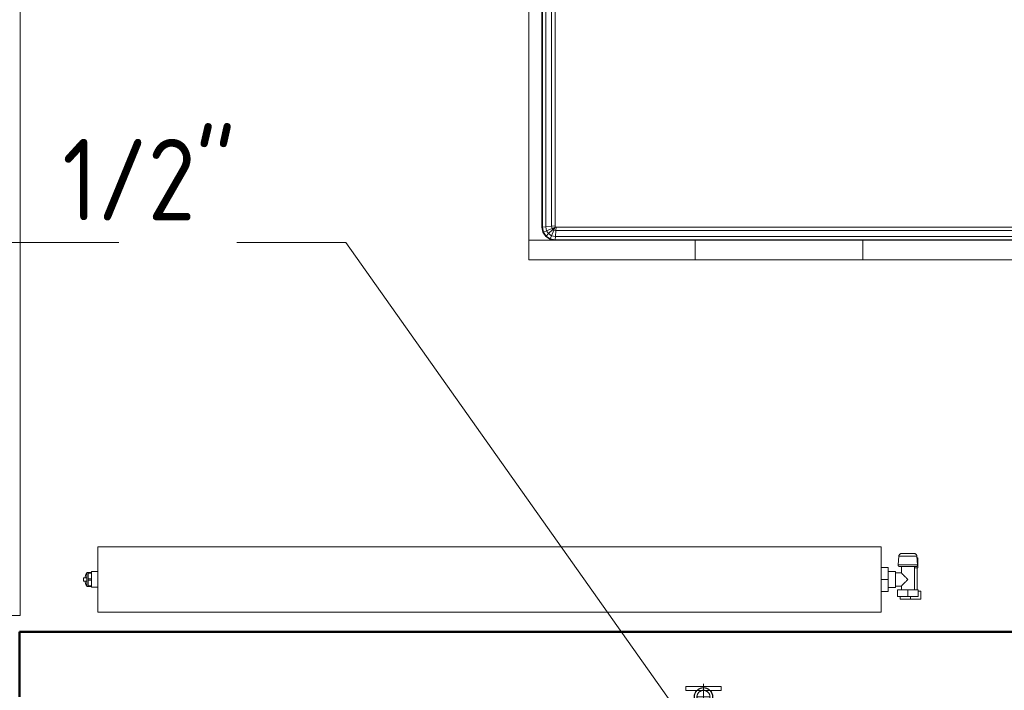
# Model space of a CAD drawing. Header units: millimetres. Extents: x 25610 to 48924, y 4737 to 39616.
# Tile 17 of 73: x 27423 to 28932, y 35708 to 36736. Entities that reach past the tile are written whole.
import ezdxf

# ---------------------------------------------------------------- set-up
doc = ezdxf.new("R2010")
doc.units = ezdxf.units.MM
for name, pattern in [('ADSK_Осевая', [700, 500, -100, 0, -100]), ('ADSK_Скрыто', [300, 150, -150]), ('ADSK_Штриховая_ш3 п1_5', [225, 150, -75])]:
    doc.linetypes.add(name, pattern=pattern)
for name, color, linetype, lineweight in [('A-DETL-____-HDLN', 90, 'ADSK_Скрыто', 9), ('A-DETL-____-MBND', 5, 'ADSK_Штриховая_ш3 п1_5', 20), ('A-GENM-____-MCUT', 13, 'Continuous', 50), ('A-GENM-____-OTLN', 13, 'Continuous', 20), ('A-WALL-____-MCUT', 113, 'Continuous', 50), ('A-WALL-____-OTLN', 113, 'Continuous', 20), ('I-FURN-____-OTLN', 30, 'Continuous', 20), ('M-EQPM-____-OTLN', 50, 'Continuous', 20), ('P-PIPE-____-CNTR', 3, 'ADSK_Осевая', 20), ('P-PIPE-____-IDEN', 2, 'Continuous', 20), ('P-PIPE-____-OTLN', 3, 'Continuous', 20)]:
    doc.layers.add(name, color=color, linetype=linetype, lineweight=lineweight)
doc.styles.add('GOST Common', font='GOST_Common.ttf', dxfattribs={"width": 0.9, "height": 125})

# ---------------------------------------------------------------- blocks, each defined once
blk = doc.blocks.new('Family - ფ2-610924-В_Этаж 02_Водопровод')
at = {"layer": 'A-GENM-____-MCUT', "lineweight": 9}
for p, q in [((842.6, 1), (-842.6, 1)), ((-842.6, 1), (-842.6, -280)), ((842.6, -280), (842.6, 1)), ((-842.6, -280), (-842.6, -401)), ((842.6, -401), (842.6, -280)), ((-842.6, -401), (842.6, -401))]:
    blk.add_line(p, q, dxfattribs=at)
blk = doc.blocks.new('Прямая форма - V line-610154-В_Этаж 02_Водопровод')
at = {"layer": 'I-FURN-____-OTLN', "color": 253}
for p, q in [((-880, -1950), (-880, -50)), ((-879.3, -1949.9), (-879.3, -50.1)), ((-874.1, -1949.4), (-874.1, -50.6)), ((-865.2, -1948.5), (-865.2, -51.5)), ((-860, -1948), (-860, -52)), ((-900, -1970), (-900, -300)), ((-880, -1950), (-879.3, -1949.9)), ((-878.5, -1957.7), (-880, -1950)), ((-879.3, -1949.9), (-874.1, -1949.4)), ((-877.8, -1957.4), (-879.3, -1949.9)), ((-877.8, -1957.4), (-878.5, -1957.7)), ((-874.1, -1964.1), (-878.5, -1957.7)), ((-873, -1955.4), (-877.8, -1957.4)), ((-873.7, -1963.7), (-877.8, -1957.4)), ((-874.1, -1949.4), (-865.2, -1948.5)), ((-873, -1955.4), (-874.1, -1949.4)), ((-869.9, -1959.9), (-873.7, -1963.7)), ((-864.5, -1951.9), (-873, -1955.4)), ((-869.9, -1959.9), (-873, -1955.4)), ((-863.5, -1953.5), (-869.9, -1959.9)), ((-865.4, -1963), (-869.9, -1959.9)), ((-861.9, -1954.5), (-865.4, -1963)), ((-865.2, -1948.5), (-860, -1948)), ((-864.5, -1951.9), (-865.2, -1948.5)), ((-860, -1950), (-864.5, -1951.9)), ((-863.5, -1953.5), (-864.5, -1951.9)), ((-860, -1950), (-863.5, -1953.5)), ((-861.9, -1954.5), (-863.5, -1953.5)), ((-860, -1950), (-861.9, -1954.5)), ((-858.5, -1955.2), (-861.9, -1954.5)), ((-859.7, -1949.7), (-860, -1948)), ((-859.7, -1949.7), (-860, -1950)), ((-858, -1950), (-859.7, -1949.7)), ((-858.5, -1955.2), (-859.4, -1964.1)), ((-858, -1950), (-858.5, -1955.2)), ((858.5, -1955.2), (-858.5, -1955.2)), ((858, -1950), (-858, -1950)), ((-900, -1970), (-645.4, -1970)), ((-900, -1970), (-900, -2000)), ((-900, -1970), (-900, -2000)), ((-900, -1970), (-645.4, -1970)), ((-873.7, -1963.7), (-874.1, -1964.1)), ((-867.7, -1968.5), (-874.1, -1964.1)), ((-867.4, -1967.8), (-873.7, -1963.7)), ((-867.4, -1967.8), (-867.7, -1968.5)), ((-860, -1970), (-867.7, -1968.5)), ((-865.4, -1963), (-867.4, -1967.8)), ((-859.9, -1969.3), (-867.4, -1967.8)), ((-859.4, -1964.1), (-865.4, -1963)), ((-859.9, -1969.3), (-860, -1970)), ((-859.4, -1964.1), (-859.9, -1969.3)), ((859.9, -1969.3), (-859.9, -1969.3)), ((859.4, -1964.1), (-859.4, -1964.1)), ((-645.4, -1970), (-388.3, -1970)), ((-645.4, -1970), (-645.4, -2000)), ((-645.4, -1970), (-645.4, -2000)), ((-645.4, -1970), (-388.3, -1970)), ((-388.3, -1970), (-129.6, -1970)), ((-388.3, -1970), (-388.3, -2000)), ((-388.3, -1970), (-388.3, -2000)), ((-388.3, -1970), (-129.6, -1970)), ((-645.4, -2000), (-900, -2000)), ((-900, -2000), (-645.4, -2000)), ((-388.3, -2000), (-645.4, -2000)), ((-645.4, -2000), (-388.3, -2000)), ((-129.6, -2000), (-388.3, -2000)), ((-388.3, -2000), (-129.6, -2000))]:
    blk.add_line(p, q, dxfattribs=at)
blk = doc.blocks.new('Прямая форма - FU - 059-610936-В_Этаж 02_Водопровод')
blk.add_blockref('Прямая форма - V line-610154-В_Этаж 02_Водопровод', (0, 0))
blk = doc.blocks.new('Прямая форма - V line-611855-В_Этаж 02_Водопровод')
at = {"layer": 'A-WALL-____-MCUT', "color": 9}
for p, q in [((4180, 0), (4180, 100)), ((1000, 0), (4180, 0))]:
    blk.add_line(p, q, dxfattribs=at)
blk = doc.blocks.new('Прямая форма - SW - 014-611856-В_Этаж 02_Водопровод')
blk.add_blockref('Прямая форма - V line-611855-В_Этаж 02_Водопровод', (0, 0))
blk = doc.blocks.new('V line_ifc_RVT-1-В_Этаж 02_Водопровод')
at = {"layer": 'A-GENM-____-OTLN', "color": 253, "lineweight": 20, "rotation": 90}
blk.add_blockref('Family - ფ2-610924-В_Этаж 02_Водопровод', (27023.2, 36665.1), dxfattribs=at)
at = {"layer": 'A-WALL-____-OTLN', "color": 253, "lineweight": 20, "rotation": 180}
blk.add_blockref('Прямая форма - SW - 014-611856-В_Этаж 02_Водопровод', (31603.2, 35797.6), dxfattribs=at)
at = {"layer": 'I-FURN-____-OTLN', "color": 253, "lineweight": 20}
blk.add_blockref('Прямая форма - FU - 059-610936-В_Этаж 02_Водопровод', (29103.5, 38367.6), dxfattribs=at)
blk = doc.blocks.new('ADSK_Полипропилен_Водорозетка ВР - 20 х 1_2_-1254355-В_Этаж 02_Водопровод')
at = {"layer": 'A-DETL-____-HDLN', "color": 140}
blk.add_line((7.5, 6.5), (7.5, -6.5), dxfattribs=at)
at = {"layer": 'P-PIPE-____-OTLN', "color": 150}
for p, q in [((-10, 27), (-16, 27)), ((-16, 27), (-16, 17)), ((-16, -17), (-16, 17)), ((-10, 17), (-10, 27)), ((-10, 17), (-10, 3.2)), ((11, 17.5), (7.5, 14.5)), ((31.4, 17.5), (11, 17.5)), ((11, -17.5), (11, 17.5)), ((31.4, -17.5), (31.4, 17.5)), ((7.5, 14.5), (0, 14.5)), ((7.5, 14.5), (7.5, 6.6)), ((-10, -3.2), (-10, -17)), ((0, -14.5), (7.5, -14.5)), ((7.5, -6.6), (7.5, -14.5)), ((7.5, -14.5), (11, -17.5)), ((-16, -17), (-16, -27)), ((-16, -27), (-10, -27)), ((-10, -27), (-10, -17)), ((11, -17.5), (31.4, -17.5))]:
    blk.add_line(p, q, dxfattribs=at)
for start, end in [(90, 133.736), (226.264, 270)]:
    blk.add_arc((0, 0), 14.5, start, end, dxfattribs=at)
blk.add_open_spline([(-10, 3.2), (-10.3, 2.1), (-10.7, 0), (-10.3, -2.1), (-10, -3.2)], degree=3, dxfattribs=at)
blk = doc.blocks.new('ADSK_Радиатор универсальный_Боковое подключение_Клапаны - Радиатор 600х1200-1673202-В_Этаж 02_Водопровод')
at = {"layer": 'A-DETL-____-HDLN', "flags": 128}
for points in [[(-654, 0), (-654, 0), (-654, 0), (-653.9, 0), (-653.8, 0)], [(-653.8, 0), (-653.9, 0), (-653.9, 0), (-654, 0), (-654, 0), (-654, 0)], [(-628, 0), (-628, 0), (-628, 0), (-628.1, 0), (-628.2, 0), (-628.3, 0)], [(-628.2, 0), (-628.1, 0), (-628.1, 0), (-628, 0), (-628, 0), (-628, 0)], [(-649.8, -20), (-649.9, -20), (-649.9, -20), (-650, -20), (-650, -20), (-650, -20), (-650, -20)], [(-650, -20), (-650, -20), (-650, -20), (-649.9, -20), (-649.9, -20), (-649.8, -20), (-649.7, -20)], [(-632, -20), (-632, -20), (-632, -20), (-632.1, -20), (-632.1, -20), (-632.2, -20), (-632.3, -20)], [(-632.3, -20), (-632.2, -20), (-632.1, -20), (-632.1, -20), (-632, -20), (-632, -20), (-632, -20), (-632, -20)]]:
    blk.add_lwpolyline(points, dxfattribs=at)
at = {"layer": 'M-EQPM-____-OTLN'}
for p, q in [((600, 70), (-600, 70)), ((-600, 70), (-600, -30)), ((-600, 70), (600, 70)), ((-600, -30), (-600, 70)), ((600, -30), (600, 70)), ((600, 70), (600, -30)), ((-661, 50), (-645, 50)), ((-661, 38), (-661, 50)), ((-657, 46), (-641, 46)), ((-657, 36), (-657, 46)), ((-645, 50), (-629, 50)), ((-645, 50), (-645, 46)), ((-641, 46), (-625, 46)), ((-641, 46), (-641, 36)), ((-629, 46), (-629, 50)), ((-625, 36), (-625, 46)), ((-657, 38), (-661, 38)), ((-641, 36), (-657, 36)), ((-655, 36), (-655, 2)), ((-651, 36), (-651, 0)), ((-625, 36), (-641, 36)), ((-631, 30), (-631, 36)), ((-611, 32.5), (-622, 32.5)), ((-622, 32.5), (-622, 7.5)), ((-611, 20), (-611, 38.5)), ((-600, 38.5), (-611, 38.5)), ((610, 32), (600, 32)), ((610, 30.9), (610, 32)), ((610, 30.8), (610, 29.9)), ((610, 30.8), (615, 30.8)), ((617, 30.8), (615, 30.8)), ((615, 29.9), (615, 30.8)), ((617, 30.5), (617, 30.8)), ((617, 29.5), (617, 30.8)), ((-622, 30), (-631, 30)), ((-611, 1.5), (-611, 20)), ((-600, 20), (-611, 20)), ((610, 29.4), (610, 29.9)), ((615, 29.9), (610, 29.9)), ((610, 21.1), (610, 29.5)), ((610, 20.9), (610, 19.1)), ((610, 20.9), (615, 20.9)), ((615, 19.1), (610, 19.1)), ((610, 10.2), (610, 18.9)), ((615, 29.9), (615, 20.9)), ((615, 19.1), (615, 20.9)), ((615, 19.1), (615, 10.1)), ((617, 9.2), (617, 29.4)), ((617, 22.5), (622, 22.5)), ((617, 17.5), (622, 17.5)), ((622, 17.5), (622, 22.5)), ((-656.5, 2), (-656.5, -13)), ((-651, 2), (-656.5, 2)), ((-651, 0), (-631, 0)), ((-631, 0), (-631, 10)), ((-631, 10), (-622, 10)), ((-622, 7.5), (-611, 7.5)), ((-600, 1.5), (-611, 1.5)), ((600, 8), (610, 8)), ((610, 10.1), (610, 9.2)), ((610, 10.1), (615, 10.1)), ((615, 9.2), (610, 9.2)), ((610, 8), (610, 9.1)), ((615, 9.2), (615, 10.1)), ((615, 9.2), (617, 9.2)), ((617, 9.2), (617, 9.5)), ((-656.5, -13), (-655.2, -13)), ((-656, -2.3), (-654.9, -15.8)), ((-656, -2.3), (-626, -2.3)), ((-627.1, -15.8), (-626, -2.3)), ((-654.9, -15.8), (-627.1, -15.8)), ((-600, -30), (600, -30)), ((600, -30), (-600, -30))]:
    blk.add_line(p, q, dxfattribs=at)
at = {"layer": 'M-EQPM-____-OTLN', "flags": 128}
for points in [[(615, 30.8), (615.5, 30.7), (616, 30.6)], [(616.9, 30), (617.8, 29), (618.6, 27.5), (619.6, 24.3), (619.8, 22.5)], [(617, 10.1), (617.8, 11), (618.6, 12.5), (619.6, 15.7), (619.8, 17.5)], [(615, 9.2), (615.5, 9.3), (616, 9.4)], [(-656, -2.3), (-656, -2.3), (-656, -2.2), (-656, -2.1), (-656, -2), (-656, -1.9), (-656, -1.9), (-656, -1.8), (-656, -1.7), (-656, -1.6), (-655.9, -1.5), (-655.9, -1.5), (-655.9, -1.4), (-655.9, -1.3), (-655.9, -1.2), (-655.8, -1.2), (-655.8, -1.1), (-655.7, -1), (-655.7, -1), (-655.7, -0.9), (-655.6, -0.8), (-655.6, -0.8), (-655.5, -0.7), (-655.5, -0.6), (-655.4, -0.6), (-655.4, -0.5), (-655.3, -0.5), (-655.2, -0.4), (-655.2, -0.4), (-655.1, -0.3), (-655, -0.3), (-655, -0.2), (-654.9, -0.2), (-654.8, -0.2), (-654.7, -0.1), (-654.7, -0.1), (-654.6, -0.1), (-654.5, -0.1), (-654.4, 0), (-654.4, 0), (-654.3, 0), (-654.2, 0), (-654.1, 0), (-654, 0), (-654, 0)], [(-654, 0), (-654, 0), (-654, 0), (-653.9, 0), (-653.8, 0), (-653.7, 0), (-653.6, 0), (-653.5, 0), (-653.3, 0), (-653.2, 0), (-653, 0), (-652.8, 0), (-652.5, 0), (-652.3, 0), (-652, 0), (-651.7, 0), (-651.4, 0), (-651.1, 0), (-650.8, 0)], [(-628, 0), (-628, 0), (-628, 0), (-628.1, 0), (-628.2, 0), (-628.3, 0), (-628.4, 0), (-628.5, 0), (-628.7, 0), (-628.8, 0), (-629, 0), (-629.2, 0), (-629.5, 0), (-629.7, 0), (-630, 0), (-630.3, 0), (-630.6, 0), (-630.9, 0), (-631.2, 0), (-631.6, 0), (-631.9, 0), (-632.3, 0), (-632.7, 0), (-633.1, 0), (-633.5, 0), (-634, 0), (-634.4, 0), (-634.9, 0), (-635.3, 0), (-635.8, 0), (-636.3, 0), (-636.8, 0), (-637.3, 0), (-637.8, 0), (-638.3, 0), (-638.8, 0), (-639.3, 0), (-639.8, 0), (-640.3, 0), (-640.9, 0), (-641.4, 0), (-641.9, 0), (-642.4, 0), (-642.9, 0), (-643.4, 0), (-644, 0), (-644.5, 0), (-645, 0), (-645.4, 0), (-645.9, 0), (-646.4, 0), (-646.9, 0), (-647.3, 0), (-647.8, 0), (-648.2, 0), (-648.7, 0), (-649.1, 0), (-649.5, 0), (-649.9, 0), (-650.2, 0), (-650.6, 0), (-650.9, 0), (-651.3, 0), (-651.6, 0), (-651.9, 0), (-652.1, 0), (-652.4, 0), (-652.6, 0), (-652.9, 0), (-653.1, 0), (-653.2, 0), (-653.4, 0), (-653.6, 0), (-653.7, 0), (-653.8, 0), (-653.9, 0), (-653.9, 0), (-654, 0), (-654, 0), (-654, 0)], [(-631.4, 0), (-631.1, 0), (-630.7, 0), (-630.4, 0), (-630.1, 0), (-629.9, 0), (-629.6, 0), (-629.4, 0), (-629.1, 0), (-628.9, 0), (-628.8, 0), (-628.6, 0), (-628.4, 0), (-628.3, 0), (-628.2, 0), (-628.1, 0), (-628.1, 0), (-628, 0), (-628, 0), (-628, 0)], [(-628, 0), (-627.9, 0), (-627.8, 0), (-627.8, 0), (-627.7, 0), (-627.6, 0), (-627.5, -0.1), (-627.4, -0.1), (-627.4, -0.1), (-627.3, -0.1), (-627.2, -0.2), (-627.1, -0.2), (-627.1, -0.2), (-627, -0.3), (-626.9, -0.3), (-626.9, -0.3), (-626.8, -0.4), (-626.7, -0.4), (-626.7, -0.5), (-626.6, -0.6), (-626.6, -0.6), (-626.5, -0.7), (-626.5, -0.7), (-626.4, -0.8), (-626.4, -0.9), (-626.3, -0.9), (-626.3, -1), (-626.2, -1.1), (-626.2, -1.1), (-626.2, -1.2), (-626.1, -1.3), (-626.1, -1.4), (-626.1, -1.4), (-626.1, -1.5), (-626, -1.6), (-626, -1.7), (-626, -1.7), (-626, -1.8), (-626, -1.9), (-626, -2), (-626, -2.1), (-626, -2.1), (-626, -2.2), (-626, -2.3), (-626, -2.3)], [(-650, -20), (-650.2, -20), (-650.4, -20), (-650.6, -20), (-650.8, -19.9), (-651, -19.9), (-651.2, -19.9), (-651.4, -19.8), (-651.6, -19.7), (-651.8, -19.7), (-651.9, -19.6), (-652.1, -19.5), (-652.3, -19.4), (-652.5, -19.3), (-652.7, -19.2), (-652.8, -19.1), (-653, -19), (-653.1, -18.9), (-653.3, -18.8), (-653.4, -18.6), (-653.6, -18.5), (-653.7, -18.3), (-653.9, -18.2), (-654, -18), (-654.1, -17.9), (-654.2, -17.7), (-654.3, -17.5), (-654.4, -17.4), (-654.5, -17.2), (-654.6, -17), (-654.7, -16.8), (-654.7, -16.6), (-654.8, -16.4), (-654.8, -16.2), (-654.9, -16), (-654.9, -15.8)], [(-646.3, -20), (-646.6, -20), (-646.9, -20), (-647.1, -20), (-647.4, -20), (-647.6, -20), (-647.9, -20), (-648.1, -20), (-648.3, -20), (-648.5, -20), (-648.7, -20), (-648.9, -20), (-649.1, -20), (-649.2, -20), (-649.4, -20), (-649.5, -20), (-649.6, -20), (-649.7, -20), (-649.8, -20), (-649.9, -20), (-649.9, -20), (-650, -20), (-650, -20), (-650, -20), (-650, -20)], [(-650, -20), (-650, -20), (-650, -20), (-649.9, -20), (-649.9, -20), (-649.8, -20), (-649.7, -20), (-649.6, -20), (-649.5, -20), (-649.4, -20), (-649.3, -20), (-649.1, -20), (-649, -20), (-648.8, -20), (-648.6, -20), (-648.4, -20), (-648.2, -20), (-648, -20), (-647.8, -20), (-647.5, -20), (-647.3, -20), (-647, -20), (-646.7, -20), (-646.5, -20), (-646.2, -20), (-645.9, -20), (-645.6, -20), (-645.2, -20), (-644.9, -20), (-644.6, -20), (-644.3, -20), (-643.9, -20), (-643.6, -20), (-643.2, -20), (-642.9, -20), (-642.5, -20), (-642.2, -20), (-641.8, -20), (-641.5, -20), (-641.1, -20), (-640.7, -20), (-640.4, -20), (-640, -20), (-639.7, -20), (-639.3, -20), (-639, -20), (-638.6, -20), (-638.3, -20), (-637.9, -20), (-637.6, -20), (-637.3, -20), (-636.9, -20), (-636.6, -20), (-636.3, -20), (-636, -20), (-635.7, -20), (-635.4, -20), (-635.1, -20), (-634.9, -20), (-634.6, -20), (-634.4, -20), (-634.1, -20), (-633.9, -20), (-633.7, -20), (-633.5, -20), (-633.3, -20), (-633.1, -20), (-632.9, -20), (-632.8, -20), (-632.6, -20), (-632.5, -20), (-632.4, -20), (-632.3, -20), (-632.2, -20), (-632.1, -20), (-632.1, -20), (-632, -20), (-632, -20), (-632, -20), (-632, -20)], [(-632, -20), (-632, -20), (-632, -20), (-632.1, -20), (-632.1, -20), (-632.2, -20), (-632.3, -20), (-632.4, -20), (-632.5, -20), (-632.6, -20), (-632.7, -20), (-632.9, -20), (-633, -20), (-633.2, -20), (-633.4, -20), (-633.6, -20), (-633.8, -20), (-634, -20), (-634.2, -20), (-634.5, -20), (-634.7, -20), (-635, -20), (-635.3, -20), (-635.5, -20), (-635.8, -20)], [(-627.1, -15.8), (-627.1, -16), (-627.2, -16.2), (-627.2, -16.4), (-627.3, -16.6), (-627.3, -16.8), (-627.4, -17), (-627.5, -17.2), (-627.6, -17.4), (-627.7, -17.5), (-627.8, -17.7), (-627.9, -17.9), (-628, -18), (-628.1, -18.2), (-628.3, -18.3), (-628.4, -18.5), (-628.6, -18.6), (-628.7, -18.8), (-628.9, -18.9), (-629, -19), (-629.2, -19.1), (-629.3, -19.2), (-629.5, -19.3), (-629.7, -19.4), (-629.9, -19.5), (-630.1, -19.6), (-630.2, -19.7), (-630.4, -19.7), (-630.6, -19.8), (-630.8, -19.9), (-631, -19.9), (-631.2, -19.9), (-631.4, -20), (-631.6, -20), (-631.8, -20), (-632, -20)]]:
    blk.add_lwpolyline(points, dxfattribs=at)
at = {"layer": 'M-EQPM-____-OTLN'}
for points, knots in [([(-641, 20), (-640.4, 20.6), (-639.1, 21.9), (-637.5, 23.5), (-636.4, 24.6), (-635.8, 25.2), (-635.4, 25.6), (-635, 26), (-634.5, 26.5), (-634.1, 26.9), (-633.7, 27.3), (-633.4, 27.6), (-633, 28), (-632.7, 28.3), (-632.3, 28.7), (-632, 28.9), (-631.8, 29.2), (-631.6, 29.5), (-631.4, 29.6), (-631.2, 29.8), (-631, 29.9), (-631, 30), (-631, 30)], [0, 0, 0, 0, 0.142857, 0.285714, 0.357143, 0.392857, 0.428571, 0.464286, 0.5, 0.535714, 0.571429, 0.607143, 0.642857, 0.678571, 0.714286, 0.75, 0.785714, 0.821429, 0.857143, 0.892857, 0.928571, 1, 1, 1, 1]), ([(-631, 10), (-631, 10), (-631, 10.1), (-631.2, 10.2), (-631.4, 10.4), (-631.6, 10.5), (-631.8, 10.8), (-632, 11.1), (-632.3, 11.3), (-632.7, 11.7), (-633, 12), (-633.4, 12.4), (-633.7, 12.7), (-634.1, 13.1), (-634.7, 13.7), (-635.2, 14.2), (-635.8, 14.8), (-636.4, 15.4), (-637.5, 16.5), (-639.1, 18.1), (-640.4, 19.4), (-641, 20)], [0, 0, 0, 0, 0.071429, 0.107143, 0.142857, 0.178571, 0.214286, 0.25, 0.285714, 0.321429, 0.357143, 0.392857, 0.428571, 0.464286, 0.5, 0.571429, 0.607143, 0.642857, 0.714286, 0.857143, 1, 1, 1, 1])]:
    blk.add_open_spline(points, degree=3, knots=knots, dxfattribs=at)
blk = doc.blocks.new('ADSK_Полипропилен_Отвод - Универсальный-V18-В_Этаж 02_Водопровод')
at = {"layer": 'A-DETL-____-HDLN', "color": 140}
for p, q in [((28457, 35697.6), (28457, 35671.1)), ((28481, 35697.6), (28461, 35697.6)), ((28484.8, 35700.2), (28484.9, 35699.6)), ((28485, 35671.1), (28485, 35697.6)), ((28457, 35671.1), (28471, 35671.1)), ((28471, 35671.1), (28485, 35671.1))]:
    blk.add_line(p, q, dxfattribs=at)
at = {"layer": 'A-DETL-____-HDLN', "color": 140, "flags": 128}
for points in [[(28468.7, 35711.4), (28469.2, 35711.5), (28469.8, 35711.6)], [(28472, 35711.6), (28472.6, 35711.6), (28473.1, 35711.5), (28473.7, 35711.4)], [(28457.1, 35699.3), (28457.2, 35699.9), (28457.3, 35700.4)], [(28459.5, 35705.5), (28459.8, 35706), (28460.1, 35706.4), (28460.5, 35706.9)], [(28461.7, 35708.1), (28462.1, 35708.4), (28462.5, 35708.8), (28463, 35709.1)], [(28464.9, 35710.2), (28465.4, 35710.5), (28466, 35710.7), (28466.5, 35710.9)], [(28475.8, 35710.8), (28476.3, 35710.6), (28476.9, 35710.4), (28477.4, 35710.1)], [(28478.8, 35709.3), (28479.3, 35709), (28479.7, 35708.6), (28480.1, 35708.3)], [(28481.7, 35706.7), (28482.1, 35706.2), (28482.4, 35705.8), (28482.7, 35705.3)]]:
    blk.add_lwpolyline(points, dxfattribs=at)
at = {"layer": 'A-DETL-____-HDLN', "color": 140}
for radius, start, end in [(14, 90, 120), (14, 60, 90), (14, 180, 232.1053), (14, 165, 170.4751), (14, 135, 150), (10, 0, 180), (10, 180, 0), (14, 134.6569, 135), (14, 120, 133.9879), (14, 46.0121, 60), (14, 307.8947, 0), (14, 45, 45.3431), (14, 30, 45), (14, 6.3668, 10.4405), (14, 232.7339, 270), (14, 270, 307.2661)]:
    blk.add_arc((28471, 35697.6), radius, start, end, dxfattribs=at)
for points in [[(28457, 35697.6), (28457, 35696.7), (28457.1, 35695.8), (28457.3, 35694.9)], [(28484.8, 35694.9), (28484.9, 35695.8), (28485, 35696.7), (28485, 35697.6)], [(28459.4, 35689.8), (28459.6, 35689.6), (28459.9, 35689.2), (28460.3, 35688.6), (28460.8, 35688), (28461.2, 35687.7), (28461.4, 35687.5)]]:
    blk.add_open_spline(points, degree=3, dxfattribs=at)
for points, knots in [([(28457.7, 35693.4), (28457.8, 35693.1), (28458.1, 35692.3), (28458.4, 35691.6), (28458.6, 35691.2)], [0.2241092, 0.2241092, 0.2241092, 0.2241092, 0.2857143, 0.3456864, 0.3456864, 0.3456864, 0.3456864]), ([(28480.7, 35687.5), (28480.9, 35687.7), (28481.2, 35688), (28481.9, 35688.8), (28482.4, 35689.4), (28482.6, 35689.8)], [0.4285714, 0.4285714, 0.4285714, 0.4285714, 0.4642857, 0.5, 0.5714286, 0.5714286, 0.5714286, 0.5714286]), ([(28483.5, 35691.2), (28483.7, 35691.6), (28484, 35692.3), (28484.3, 35693.1), (28484.4, 35693.4)], [0.6543136, 0.6543136, 0.6543136, 0.6543136, 0.7142857, 0.7758908, 0.7758908, 0.7758908, 0.7758908])]:
    blk.add_open_spline(points, degree=3, knots=knots, dxfattribs=at)
at = {"layer": 'A-DETL-____-MBND', "color": 150}
blk.add_line((28457.1, 35698.8), (28457.1, 35699.3), dxfattribs=at)
at = {"layer": 'A-DETL-____-MBND', "color": 150, "flags": 128}
for points in [[(28457.7, 35702), (28457.9, 35702.6), (28458.1, 35703.1), (28458.4, 35703.6)], [(28483.6, 35703.9), (28483.8, 35703.4), (28484, 35702.8), (28484.2, 35702.3)], [(28484.9, 35699.6), (28485, 35699.1), (28485, 35698.5)]]:
    blk.add_lwpolyline(points, dxfattribs=at)
at = {"layer": 'A-DETL-____-MBND', "color": 150}
for start, end in [(170.6787, 180), (150, 165), (10.6441, 30), (0, 6.1632)]:
    blk.add_arc((28471, 35697.6), 14, start, end, dxfattribs=at)
blk = doc.blocks.new('ADSK_M_Арматура трубопроводов - ADSK_Наименование_Диаметр условный_15-1637255-В_Этаж 02_Водопровод')
at = {"layer": 'P-PIPE-____-IDEN'}
blk.add_line((-7.5, 0), (7.5, 0), dxfattribs=at)

msp = doc.modelspace()

# ---------------------------------------------------------------- linework, layer by layer
at = {"layer": 'P-PIPE-____-CNTR', "color": 150}
msp.add_line((28471, 35677.6), (28471, 35717.6), dxfattribs=at)
at = {"layer": 'P-PIPE-____-IDEN'}
for p, q in [((27923.1, 36394.1), (27756, 36394.1)), ((28453.2, 35645.1), (27923.1, 36394.1))]:
    msp.add_line(p, q, dxfattribs=at)

# ---------------------------------------------------------------- block references
at = {"lineweight": 9}
msp.add_blockref('V line_ifc_RVT-1-В_Этаж 02_Водопровод', (0, 0), dxfattribs=at)
at = {"layer": 'A-DETL-____-HDLN', "rotation": 180}
msp.add_blockref('ADSK_Радиатор универсальный_Боковое подключение_Клапаны - Радиатор 600х1200-1673202-В_Этаж 02_Водопровод', (28143.2, 35897.6), dxfattribs=at)
at = {"layer": 'A-DETL-____-HDLN', "color": 140, "rotation": 270.0000000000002}
msp.add_blockref('ADSK_Полипропилен_Водорозетка ВР - 20 х 1_2_-1254355-В_Этаж 02_Водопровод', (28471, 35697.6), dxfattribs=at)
at = {"layer": 'A-DETL-____-HDLN', "color": 140}
msp.add_blockref('ADSK_Полипропилен_Отвод - Универсальный-V18-В_Этаж 02_Водопровод', (0, 0), dxfattribs=at)
at = {"layer": 'P-PIPE-____-IDEN', "xscale": 49.99999999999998, "yscale": 49.99999999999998, "zscale": 49.99999999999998}
msp.add_blockref('ADSK_M_Арматура трубопроводов - ADSK_Наименование_Диаметр условный_15-1637255-В_Этаж 02_Водопровод', (27200.2, 36394.1), dxfattribs=at)

# ---------------------------------------------------------------- texts
at = {"layer": 'P-PIPE-____-IDEN', "lineweight": 9, "insert": (26636.9, 36553), "char_height": 125, "width": 1352.848, "attachment_point": 1, "style": 'GOST Common'}
msp.add_mtext('Angle valve 1/2"', dxfattribs=at)

doc.saveas('drawing.dxf')
